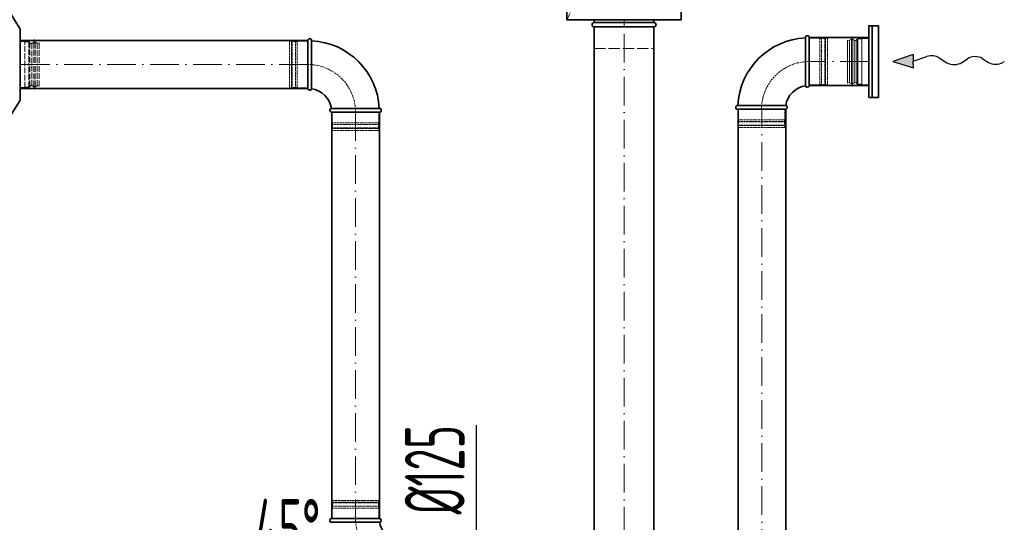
# Model space of a CAD drawing. Header units: millimetres. Extents: x -118717 to 8962, y 22910 to 145283.
# Tile 11 of 193: x -81881 to -79819, y 33982 to 35035. Entities that reach past the tile are written whole.
import ezdxf

# ---------------------------------------------------------------- set-up
doc = ezdxf.new("R2010")
doc.units = ezdxf.units.MM
for name, pattern in [('ACAD_ISO02W100', [15, 12, -3]), ('ACAD_ISO10W100', [18, 12, -3, 0, -3]), ('phl_thick', [0])]:
    doc.linetypes.add(name, pattern=pattern)
for name, color, linetype, lineweight in [('VZT_01 SUP (PŘÍVOD) - OBRYS', 5, 'Continuous', 35), ('VZT_02 SUP (PŘÍVOD) - OSA', 5, 'ACAD_ISO10W100', 5), ('VZT_05 ETA (ODVOD) - OBRYS', 6, 'Continuous', 35), ('VZT_06 ETA (ODVOD) - OSA', 6, 'ACAD_ISO10W100', 5), ('VZT_30 DISTRIBUČNÍ PRVKY - OBRYS', 1, 'Continuous', 35), ('VZT_35 TLUMIČE HLUKU - OBRYS', 1, 'Continuous', 35), ('VZT_36 TLUMIČE HLUKU - OSA', 1, 'ACAD_ISO10W100', 5), ('VZT_37 TLUMIČE HLUKU - DETAIL', 8, 'ACAD_ISO02W100', 5), ('VZT_50 POPIS - OBECNE', 7, 'Continuous', 13), ('VZT_60_KOTY - DIMENZE', 7, 'Continuous', 5)]:
    doc.layers.add(name, color=color, linetype=linetype, lineweight=lineweight)
for name, color, linetype, lineweight, plot in [('VZT_03 SUP (PŘÍVOD) - NETISK', 8, 'ACAD_ISO02W100', 5, False), ('VZT_07 ETA (ODVOD) - NETISK', 8, 'ACAD_ISO02W100', 5, False), ('VZT_34 DISTRIBUČNÍ PRVKY - NETISK', 8, 'ACAD_ISO02W100', 5, False), ('VZT_39 TLUMIČE HLUKU - NETISK', 8, 'ACAD_ISO02W100', 5, False)]:
    doc.layers.add(name, color=color, linetype=linetype, lineweight=lineweight, plot=plot)
doc.styles.add('EVORA_125', font='isocp.shx', dxfattribs={"width": 0.6, "height": 125})

msp = doc.modelspace()

# ---------------------------------------------------------------- linework, layer by layer
at = {"color": 8, "lineweight": 5}
for points in [[(-80143.5, 34991.3), (-80147.4, 34992.7), (-80147.4, 34947.6)], [(-80143.3, 34992.2), (-80143.3, 34947.6)], [(-80131.6, 34991.5), (-80131.6, 34947.6)], [(-80128, 34993.1), (-80128, 34947.6)], [(-80125.3, 34995.1), (-80125.3, 34947.6)], [(-80102.4, 34996.1), (-80117.4, 34996.1), (-80117.4, 34899.1), (-80102.4, 34899.1)], [(-80102.4, 34996.1), (-80102.4, 34899.1)], [(-80143.5, 34903.8), (-80147.4, 34902.4), (-80147.4, 34947.6)], [(-80143.3, 34902.9), (-80143.3, 34947.6)], [(-80131.6, 34903.6), (-80131.6, 34947.6)], [(-80128, 34902), (-80128, 34947.6)], [(-80125.3, 34900.1), (-80125.3, 34947.6)]]:
    msp.add_lwpolyline(points, dxfattribs=at)
for points in [[(-80137.3, 34999.7), (-80138.7, 34993.9, 0.060863), (-80138.8, 34993.3), (-80138.8, 34947.6)], [(-80137.3, 34999.7), (-80135.9, 34993.7, -0.058981), (-80135.8, 34993.1), (-80135.8, 34947.6)], [(-80117.4, 34995.1), (-80125.3, 34995.1, 0.291473), (-80127.7, 34993.5, 0.291473)], [(-80137.3, 34895.4), (-80138.7, 34901.2, -0.060863), (-80138.8, 34901.8), (-80138.8, 34947.6)], [(-80137.3, 34895.4), (-80135.9, 34901.4, 0.058981), (-80135.8, 34902), (-80135.8, 34947.6)], [(-80117.4, 34900.1), (-80125.3, 34900.1, -0.291473), (-80127.7, 34901.6, -0.291473)]]:
    msp.add_lwpolyline(points, format="xyb", dxfattribs=at)
for centre, radius, start, end in [((-80138, 34983.2), 10.5, 52.1622, 120.2824), ((-80131.1, 34995.3), 3.88, 263.3265, 332.5007), ((-80138, 34911.9), 10.5, 239.7176, 307.8378), ((-80131.1, 34899.8), 3.88, 27.4993, 96.6735)]:
    msp.add_arc(centre, radius, start, end, dxfattribs=at)
at = {"layer": 'VZT_01 SUP (PŘÍVOD) - OBRYS'}
for p, q in [((-81277.8, 34991.4), (-81277.8, 34891.4)), ((-81269.8, 34991.4), (-81269.8, 34941.2)), ((-81227.8, 34841.4), (-81127.8, 34841.4)), ((-81127.8, 34849.4), (-81178, 34849.4)), ((-81127.8, 33990.4), (-81227.8, 33990.4)), ((-81227.8, 33982.4), (-81177.7, 33982.4))]:
    msp.add_line(p, q, dxfattribs=at)
for points in [[(-81880.3, 34991.4), (-81277.8, 34991.4)], [(-81880.3, 34891.4), (-81277.8, 34891.4)], [(-81227.8, 33990.4), (-81227.8, 34841.4)], [(-81127.8, 33990.4), (-81127.8, 34841.4)]]:
    msp.add_lwpolyline(points, dxfattribs=at)
for centre, radius, start, end in [((-81273.8, 34991.4), 4, 0, 180), ((-81277.8, 34841.4), 150, 3.0572, 86.9428), ((-81273.8, 34891.4), 4, 180, 350.8522), ((-81277.8, 34841.4), 50, 9.1478, 80.8522), ((-81227.8, 34845.4), 4, 99.1478, 270), ((-81127.8, 34845.4), 4, 270, 90), ((-81227.8, 33986.4), 4, 90, 270), ((-81127.8, 33986.4), 4, 279.1478, 90), ((-81077.8, 33990.4), 50, 189.1478, 215.8522)]:
    msp.add_arc(centre, radius, start, end, dxfattribs=at)
for points, knots in [([(-81269.8, 34941.2), (-81269.8, 34934.8), (-81269.8, 34928.5), (-81269.8, 34916.5), (-81269.8, 34910.9), (-81269.9, 34901.4), (-81269.9, 34897.6), (-81269.9, 34892.3), (-81269.9, 34890.9), (-81269.9, 34890.7), (-81269.9, 34890.7), (-81269.9, 34890.7)], [78.71119, 78.71119, 78.71119, 78.71119, 97.804615, 97.804615, 117.523893, 117.523893, 137.264303, 137.264303, 156.831737, 156.831737, 157.874915, 157.874915, 157.874915, 157.874915]), ([(-81228.5, 34849.3), (-81228.5, 34849.3), (-81227.4, 34849.3), (-81222.9, 34849.3), (-81219.4, 34849.3), (-81210.5, 34849.3), (-81205.2, 34849.3), (-81193.2, 34849.4), (-81186.8, 34849.4), (-81179.5, 34849.4), (-81178.7, 34849.4), (-81178, 34849.4)], [157.874915, 157.874915, 157.874915, 157.874915, 176.103874, 176.103874, 195.460379, 195.460379, 215.101284, 215.101284, 234.82164, 234.82164, 237.034743, 237.034743, 237.034743, 237.034743]), ([(-81127.2, 33982.5), (-81127.2, 33982.5), (-81128.5, 33982.5), (-81133.3, 33982.5), (-81136.9, 33982.5), (-81146, 33982.4), (-81151.4, 33982.4), (-81163.5, 33982.4), (-81170, 33982.4), (-81176.9, 33982.4), (-81177.3, 33982.4), (-81177.7, 33982.4)], [315.70122, 315.70122, 315.70122, 315.70122, 334.965455, 334.965455, 354.338127, 354.338127, 373.989756, 373.989756, 393.709228, 393.709228, 394.86093, 394.86093, 394.86093, 394.86093])]:
    msp.add_open_spline(points, degree=3, knots=knots, dxfattribs=at)
at = {"layer": 'VZT_02 SUP (PŘÍVOD) - OSA', "ltscale": 5}
for points in [[(-81277.8, 34941.4), (-81880.3, 34941.4)], [(-81177.8, 34841.4), (-81177.8, 33990.4)]]:
    msp.add_lwpolyline(points, dxfattribs=at)
at = {"layer": 'VZT_02 SUP (PŘÍVOD) - OSA', "ltscale": 0.3}
for points in [[(-81177.8, 34841.4), (-81177.8, 34841.4, 0.414214), (-81277.8, 34941.4), (-81277.8, 34941.4)], [(-81177.8, 33990.4), (-81177.8, 33990.4, 0.198912), (-81148.5, 33919.7, 0.198912)]]:
    msp.add_lwpolyline(points, format="xyb", dxfattribs=at)
at = {"layer": 'VZT_03 SUP (PŘÍVOD) - NETISK', "ltscale": 0.4}
for p, q in [((-81315.8, 34990.4), (-81315.8, 34892.4)), ((-81311.8, 34990.4), (-81315.8, 34990.4)), ((-81311.8, 34990.4), (-81311.8, 34892.4)), ((-81311.3, 34989.4), (-81311.8, 34989.4)), ((-81311.3, 34991.4), (-81311.3, 34891.4)), ((-81310.8, 34991.4), (-81311.3, 34991.4)), ((-81310.8, 34991.4), (-81310.8, 34891.4)), ((-81303.8, 34989.4), (-81310.8, 34989.4)), ((-81303.8, 34991.4), (-81303.8, 34891.4)), ((-81303.3, 34991.4), (-81303.8, 34991.4)), ((-81303.3, 34991.4), (-81303.3, 34891.4)), ((-81299.8, 34989.4), (-81303.3, 34989.4)), ((-81299.8, 34990.4), (-81299.8, 34892.4)), ((-81277.8, 34990.4), (-81299.8, 34990.4)), ((-81311.8, 34892.4), (-81315.8, 34892.4)), ((-81311.3, 34893.4), (-81311.8, 34893.4)), ((-81310.8, 34891.4), (-81311.3, 34891.4)), ((-81303.8, 34893.4), (-81310.8, 34893.4)), ((-81303.3, 34891.4), (-81303.8, 34891.4)), ((-81299.8, 34893.4), (-81303.3, 34893.4)), ((-81277.8, 34892.4), (-81299.8, 34892.4)), ((-81226.8, 34819.4), (-81226.8, 34841.4)), ((-81128.8, 34819.4), (-81128.8, 34841.4)), ((-81127.8, 34815.9), (-81227.8, 34815.9)), ((-81227.8, 34815.4), (-81227.8, 34815.9)), ((-81128.8, 34819.4), (-81226.8, 34819.4)), ((-81225.8, 34815.9), (-81225.8, 34819.4)), ((-81129.8, 34815.9), (-81129.8, 34819.4)), ((-81127.8, 34815.4), (-81127.8, 34815.9)), ((-81127.8, 34815.4), (-81227.8, 34815.4)), ((-81127.8, 34808.4), (-81227.8, 34808.4)), ((-81227.8, 34807.9), (-81227.8, 34808.4)), ((-81127.8, 34807.9), (-81227.8, 34807.9)), ((-81128.8, 34807.4), (-81226.8, 34807.4)), ((-81226.8, 34803.4), (-81226.8, 34807.4)), ((-81128.8, 34803.4), (-81226.8, 34803.4)), ((-81225.8, 34808.4), (-81225.8, 34815.4)), ((-81225.8, 34807.4), (-81225.8, 34807.9)), ((-81129.8, 34808.4), (-81129.8, 34815.4)), ((-81129.8, 34807.4), (-81129.8, 34807.9)), ((-81128.8, 34803.4), (-81128.8, 34807.4)), ((-81127.8, 34807.9), (-81127.8, 34808.4)), ((-81227.8, 34023.9), (-81127.8, 34023.9)), ((-81227.8, 34023.9), (-81227.8, 34023.4)), ((-81227.8, 34023.4), (-81127.8, 34023.4)), ((-81227.8, 34016.4), (-81127.8, 34016.4)), ((-81227.8, 34016.4), (-81227.8, 34015.9)), ((-81227.8, 34015.9), (-81127.8, 34015.9)), ((-81226.8, 34028.4), (-81128.8, 34028.4)), ((-81226.8, 34028.4), (-81226.8, 34024.4)), ((-81226.8, 34024.4), (-81128.8, 34024.4)), ((-81226.8, 34012.4), (-81128.8, 34012.4)), ((-81226.8, 34012.4), (-81226.8, 33990.4)), ((-81225.8, 34024.4), (-81225.8, 34023.9)), ((-81225.8, 34023.4), (-81225.8, 34016.4)), ((-81225.8, 34015.9), (-81225.8, 34012.4)), ((-81129.8, 34024.4), (-81129.8, 34023.9)), ((-81129.8, 34023.4), (-81129.8, 34016.4)), ((-81129.8, 34015.9), (-81129.8, 34012.4)), ((-81128.8, 34028.4), (-81128.8, 34024.4)), ((-81128.8, 34012.4), (-81128.8, 33990.4)), ((-81127.8, 34023.9), (-81127.8, 34023.4)), ((-81127.8, 34016.4), (-81127.8, 34015.9))]:
    msp.add_line(p, q, dxfattribs=at)
at = {"layer": 'VZT_05 ETA (ODVOD) - OBRYS'}
for p, q in [((-80235.4, 34997.6), (-80235.4, 34947.4)), ((-80227.4, 34897.6), (-80227.4, 34997.6)), ((-80377.4, 34855.6), (-80327.3, 34855.6)), ((-80377.4, 34847.6), (-80277.4, 34847.6))]:
    msp.add_line(p, q, dxfattribs=at)
for points in [[(-80677.9, 35020.2), (-80677.9, 33233.8)], [(-80552.9, 35020.2), (-80552.9, 33233.8)], [(-80227.4, 34997.6), (-80102.4, 34997.6)], [(-80227.4, 34897.6), (-80102.4, 34897.6)], [(-80376.4, 34847.6), (-80376.4, 33187.1)], [(-80276.4, 34847.6), (-80276.4, 33187.1)]]:
    msp.add_lwpolyline(points, dxfattribs=at)
for centre, radius, start, end in [((-80231.4, 34997.6), 4, 0, 180), ((-80227.4, 34847.6), 150, 93.0572, 176.9428), ((-80227.4, 34847.6), 50, 99.1478, 170.8522), ((-80231.4, 34897.6), 4, 189.1478, 0), ((-80377.4, 34851.6), 4, 90, 270), ((-80277.4, 34851.6), 4, 270, 80.8522)]:
    msp.add_arc(centre, radius, start, end, dxfattribs=at)
for points, knots in [([(-80235.4, 34896.9), (-80235.4, 34896.9), (-80235.4, 34898), (-80235.4, 34902.5), (-80235.4, 34906), (-80235.4, 34914.9), (-80235.4, 34920.2), (-80235.4, 34932.2), (-80235.4, 34938.6), (-80235.4, 34945.9), (-80235.4, 34946.7), (-80235.4, 34947.4)], [157.874915, 157.874915, 157.874915, 157.874915, 176.103874, 176.103874, 195.460379, 195.460379, 215.101284, 215.101284, 234.82164, 234.82164, 237.034743, 237.034743, 237.034743, 237.034743]), ([(-80327.3, 34855.6), (-80320.9, 34855.6), (-80314.6, 34855.6), (-80302.6, 34855.6), (-80297, 34855.5), (-80287.5, 34855.5), (-80283.6, 34855.5), (-80278.4, 34855.5), (-80276.9, 34855.5), (-80276.8, 34855.5), (-80276.8, 34855.5), (-80276.8, 34855.5)], [78.71119, 78.71119, 78.71119, 78.71119, 97.804615, 97.804615, 117.523893, 117.523893, 137.264303, 137.264303, 156.831737, 156.831737, 157.874915, 157.874915, 157.874915, 157.874915])]:
    msp.add_open_spline(points, degree=3, knots=knots, dxfattribs=at)
at = {"layer": 'VZT_06 ETA (ODVOD) - OSA', "ltscale": 5}
for points in [[(-80615.4, 33233.8), (-80615.4, 35020.2)], [(-80102.4, 34947.6), (-80227.4, 34947.6)], [(-80326.4, 33187.1), (-80326.4, 34847.6)]]:
    msp.add_lwpolyline(points, dxfattribs=at)
at = {"layer": 'VZT_06 ETA (ODVOD) - OSA', "ltscale": 0.3}
msp.add_lwpolyline([(-80227.4, 34947.6), (-80227.4, 34947.6, 0.414214), (-80327.4, 34847.6), (-80327.4, 34847.6)], format="xyb", dxfattribs=at)
at = {"layer": 'VZT_07 ETA (ODVOD) - NETISK', "ltscale": 0.4}
for p, q in [((-80205.4, 34996.6), (-80227.4, 34996.6)), ((-80205.4, 34996.6), (-80205.4, 34898.6)), ((-80201.9, 34995.6), (-80205.4, 34995.6)), ((-80201.9, 34997.6), (-80201.9, 34897.6)), ((-80201.4, 34997.6), (-80201.9, 34997.6)), ((-80201.4, 34997.6), (-80201.4, 34897.6)), ((-80194.4, 34995.6), (-80201.4, 34995.6)), ((-80194.4, 34997.6), (-80194.4, 34897.6)), ((-80193.9, 34997.6), (-80194.4, 34997.6)), ((-80193.9, 34997.6), (-80193.9, 34897.6)), ((-80193.4, 34995.6), (-80193.9, 34995.6)), ((-80193.4, 34996.6), (-80193.4, 34898.6)), ((-80189.4, 34996.6), (-80193.4, 34996.6)), ((-80189.4, 34996.6), (-80189.4, 34898.6)), ((-80205.4, 34898.6), (-80227.4, 34898.6)), ((-80201.9, 34899.6), (-80205.4, 34899.6)), ((-80194.4, 34899.6), (-80201.4, 34899.6)), ((-80193.4, 34899.6), (-80193.9, 34899.6)), ((-80189.4, 34898.6), (-80193.4, 34898.6)), ((-80201.4, 34897.6), (-80201.9, 34897.6)), ((-80193.9, 34897.6), (-80194.4, 34897.6)), ((-80376.4, 34847.6), (-80376.4, 34825.6)), ((-80278.4, 34847.6), (-80278.4, 34825.6)), ((-80377.4, 34822.1), (-80277.4, 34822.1)), ((-80377.4, 34822.1), (-80377.4, 34821.6)), ((-80377.4, 34821.6), (-80277.4, 34821.6)), ((-80376.4, 34825.6), (-80278.4, 34825.6)), ((-80375.4, 34825.6), (-80375.4, 34822.1)), ((-80375.4, 34821.6), (-80375.4, 34814.6)), ((-80279.4, 34825.6), (-80279.4, 34822.1)), ((-80279.4, 34821.6), (-80279.4, 34814.6)), ((-80277.4, 34822.1), (-80277.4, 34821.6)), ((-80377.4, 34814.6), (-80277.4, 34814.6)), ((-80377.4, 34814.6), (-80377.4, 34814.1)), ((-80377.4, 34814.1), (-80277.4, 34814.1)), ((-80376.4, 34813.6), (-80278.4, 34813.6)), ((-80376.4, 34813.6), (-80376.4, 34809.6)), ((-80376.4, 34809.6), (-80278.4, 34809.6)), ((-80375.4, 34814.1), (-80375.4, 34813.6)), ((-80279.4, 34814.1), (-80279.4, 34813.6)), ((-80278.4, 34813.6), (-80278.4, 34809.6)), ((-80277.4, 34814.6), (-80277.4, 34814.1))]:
    msp.add_line(p, q, dxfattribs=at)
at = {"layer": 'VZT_30 DISTRIBUČNÍ PRVKY - OBRYS'}
msp.add_lwpolyline([(-81906.3, 35057.4), (-81880.9, 35017.1, -0.141374), (-81880.3, 35015), (-81880.3, 34867.7, -0.141374), (-81880.9, 34865.6), (-81906.3, 34825.3)], format="xyb", dxfattribs=at)
msp.add_lwpolyline([(-80082.4, 35022.6), (-80082.4, 34872.6), (-80102.4, 34872.6), (-80102.4, 35022.6)], close=True, dxfattribs=at)
msp.add_lwpolyline([(-80095.7, 34872.6), (-80095.7, 35022.6)], dxfattribs=at)
at = {"layer": 'VZT_34 DISTRIBUČNÍ PRVKY - NETISK'}
for points in [[(-81880.3, 34892.9), (-81870.3, 34892.9), (-81870.3, 34989.9), (-81880.3, 34989.9)], [(-81880.3, 34892.9), (-81880.3, 34989.9)], [(-81862.4, 34988.9), (-81862.4, 34941.4)], [(-81859.8, 34986.9), (-81859.8, 34941.4)], [(-81856.1, 34985.3), (-81856.1, 34941.4)], [(-81844.5, 34986), (-81844.5, 34941.4)], [(-81844.2, 34985.1), (-81840.3, 34986.5), (-81840.3, 34941.4)], [(-81862.4, 34893.9), (-81862.4, 34941.4)], [(-81859.8, 34895.8), (-81859.8, 34941.4)], [(-81856.1, 34897.4), (-81856.1, 34941.4)], [(-81844.5, 34896.7), (-81844.5, 34941.4)], [(-81844.2, 34897.6), (-81840.3, 34896.2), (-81840.3, 34941.4)]]:
    msp.add_lwpolyline(points, dxfattribs=at)
for points in [[(-81870.3, 34988.9), (-81862.4, 34988.9, -0.291473), (-81860, 34987.3, -0.291473)], [(-81850.4, 34993.5), (-81851.8, 34987.5, 0.058981), (-81851.9, 34986.9), (-81851.9, 34941.4)], [(-81850.4, 34993.5), (-81849, 34987.7, -0.060863), (-81848.9, 34987.1), (-81848.9, 34941.4)], [(-81850.4, 34889.2), (-81851.8, 34895.2, -0.058981), (-81851.9, 34895.8), (-81851.9, 34941.4)], [(-81850.4, 34889.2), (-81849, 34895, 0.060863), (-81848.9, 34895.6), (-81848.9, 34941.4)], [(-81870.3, 34893.9), (-81862.4, 34893.9, 0.291473), (-81860, 34895.4, 0.291473)]]:
    msp.add_lwpolyline(points, format="xyb", dxfattribs=at)
for centre, radius, start, end in [((-81856.6, 34989.1), 3.88, 207.4993, 276.6735), ((-81849.7, 34977), 10.5, 59.7176, 127.8378), ((-81856.6, 34893.6), 3.88, 83.3265, 152.5007), ((-81849.7, 34905.7), 10.5, 232.1622, 300.2824)]:
    msp.add_arc(centre, radius, start, end, dxfattribs=at)
at = {"layer": 'VZT_35 TLUMIČE HLUKU - OBRYS'}
msp.add_line((-80677.9, 35020.2), (-80552.9, 35020.2), dxfattribs=at)
msp.add_lwpolyline([(-80495.9, 35035.2), (-80495.9, 35535.2), (-80734.9, 35535.2), (-80734.9, 35035.2)], close=True, dxfattribs=at)
for points in [[(-80677.9, 35029.2), (-80677.9, 35035.2)], [(-80677.9, 35029.2), (-80552.9, 35029.2)], [(-80552.9, 35029.2), (-80552.9, 35035.2)]]:
    msp.add_lwpolyline(points, dxfattribs=at)
for centre, start, end in [((-80677.9, 35024.7), 90, 270), ((-80552.9, 35024.7), 270, 90)]:
    msp.add_arc(centre, 4.5, start, end, dxfattribs=at)
at = {"layer": 'VZT_36 TLUMIČE HLUKU - OSA', "ltscale": 5}
msp.add_lwpolyline([(-80615.4, 35020.2), (-80615.4, 35035.2)], dxfattribs=at)
at = {"layer": 'VZT_37 TLUMIČE HLUKU - DETAIL', "lineweight": 5}
msp.add_lwpolyline([(-80495.9, 35535.2), (-80734.9, 35035.2)], dxfattribs=at)
at = {"layer": 'VZT_39 TLUMIČE HLUKU - NETISK', "ltscale": 2}
msp.add_lwpolyline([(-80677.9, 35020.2), (-80677.9, 34975.2), (-80552.9, 34975.2), (-80552.9, 35020.2)], dxfattribs=at)
at = {"layer": 'VZT_50 POPIS - OBECNE', "color": 0, "lineweight": -2}
for p, q in [((-80009.6, 34962.1), (-80052.4, 34947.6)), ((-80009.6, 34962.1), (-80009.4, 34948.1)), ((-80052.4, 34947.6), (-80009.2, 34934.2)), ((-80009.4, 34948.1), (-79980.8, 34957.9)), ((-80009.2, 34934.2), (-80009.4, 34948.1)), ((-79955.4, 34955.6), (-79938.9, 34945.2)), ((-79907.9, 34945.6), (-79896, 34953.6)), ((-79865, 34954), (-79852, 34945.8))]:
    msp.add_line(p, q, dxfattribs=at)
at = {"layer": 'VZT_50 POPIS - OBECNE'}
msp.add_line((-79821.9, 34945.7), (-79818.8, 34947.6), dxfattribs=at)
at = {"layer": 'VZT_50 POPIS - OBECNE', "color": 0, "lineweight": -2}
for centre, start_param, end_param in [((-79970.7, 34946.1), 3.908129, 5.191299), ((-79923.5, 34954.7), 0.766537, 2.375056), ((-79880.3, 34944.5), 3.908129, 5.516649), ((-79836.7, 34955.3), 0.766537, 2.320574)]:
    msp.add_ellipse(centre, major_axis=(-21.5, -0.3), ratio=0.625, start_param=start_param, end_param=end_param, dxfattribs=at)
msp.add_solid([(-80009.6, 34962.1), (-80009.2, 34934.2), (-80052.4, 34947.6)], dxfattribs=at)
at = {"layer": 'VZT_60_KOTY - DIMENZE', "linetype": 'ByBlock', "lineweight": -2}
msp.add_lwpolyline([(-80924.4, 33945.4), (-80924.4, 34186)], dxfattribs=at)

# ---------------------------------------------------------------- texts
at = {"layer": 'VZT_60_KOTY - DIMENZE', "style": 'EVORA_125', "width": 0.6}
msp.add_text('45°', height=125, dxfattribs=at).set_placement((-81389.7, 33906.5))
at = {"layer": 'VZT_60_KOTY - DIMENZE', "linetype": 'phl_thick', "insert": (-81074.4, 34186), "char_height": 125, "attachment_point": 3, "rotation": 90, "style": 'EVORA_125'}
msp.add_mtext('%%C125', dxfattribs=at)

doc.saveas('drawing.dxf')
